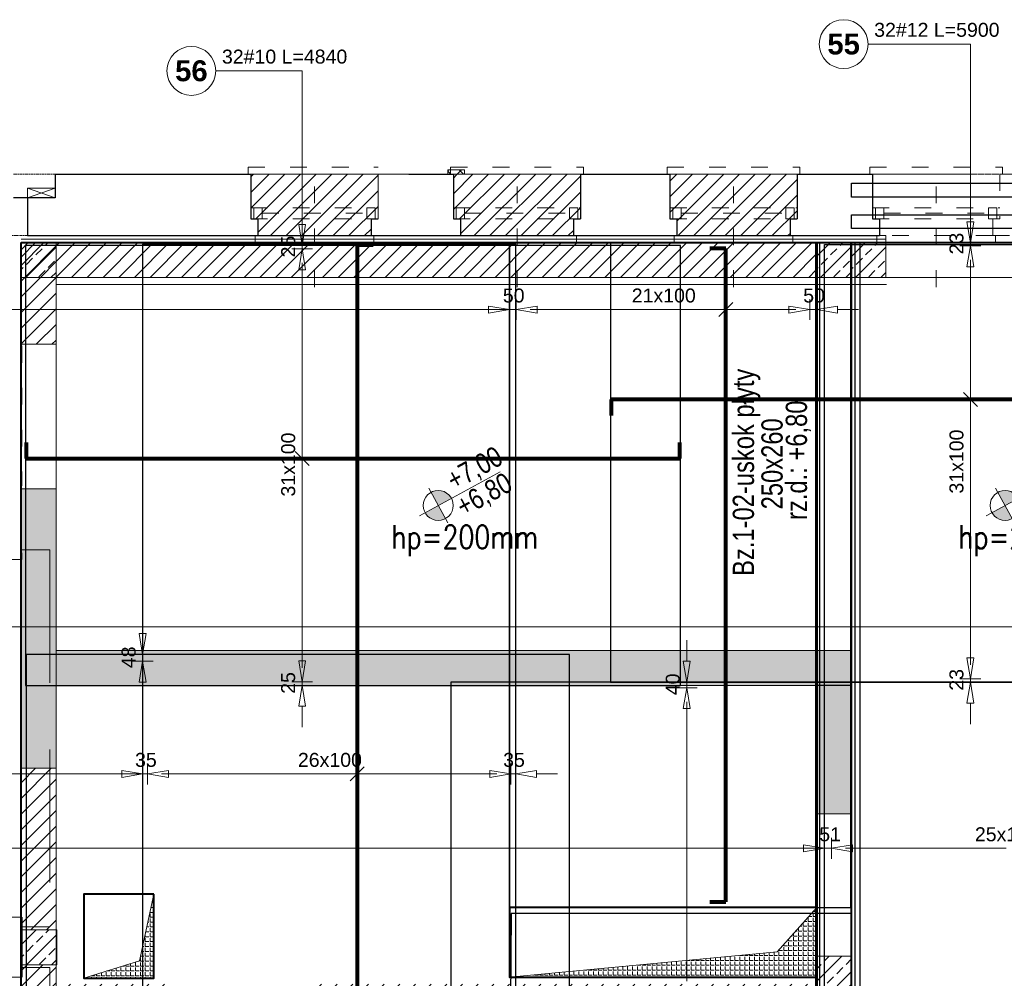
# Model space of a CAD drawing. Extents: x -1474 to 1760906, y -670977 to 75879.
# Tile 10 of 18: x 1707488 to 1714537, y -658521 to -651657. Entities that reach past the tile are written whole.
import ezdxf

# ---------------------------------------------------------------- set-up
doc = ezdxf.new("R2010")
doc.units = 0
doc.header["$LTSCALE"] = 10
doc.header["$MEASUREMENT"] = 0
for name, pattern in [('ACAD_ISO03W100', [30, 12, -18]), ('HIDDEN', [0.375, 0.25, -0.125]), ('HIDDEN2', [4.7625, 3.175, -1.5875])]:
    doc.linetypes.add(name, pattern=pattern)
for name, color, linetype, lineweight in [('!! 0_ Istn-sciany', 7, 'Continuous', 30), ('!! 0_ Istn-widok', 1, 'Continuous', 15), ('!! 0_Istn-cienka', 4, 'Continuous', 9), ('!! 1_PROJ widok', 5, 'Continuous', 9), ('!! 2_ remont Ocieplenie', 4, 'ZIGZAG', 5), ('P-Linia1', 3, 'Continuous', 40), ('P-Linia2', 2, 'Continuous', 25), ('P-Linia4', 253, 'Continuous', 5), ('P-Opis', 1, 'Continuous', 18), ('P-Opis belki', 52, 'Continuous', 9), ('P-Otwory strop', 4, 'Continuous', 5), ('P-Profil', 220, 'HIDDEN', 30), ('P-Przerywana', 13, 'HIDDEN', 9), ('P-Przerywana nadproża', 150, 'HIDDEN', 18), ('P-Szraf - Ściana działowa', 83, 'Continuous', 0), ('P-Szraf - Ściana nośna', 55, 'Continuous', 5), ('P-Szraf - Ściana żelbetowa', 54, 'Continuous', 0), ('P-Ściana nośna', 253, 'Continuous', 20)]:
    doc.layers.add(name, color=color, linetype=linetype, lineweight=lineweight)
for name, color, linetype in [('!! 1_ widok', 4, 'Continuous'), ('AutoCAD_Structural_Detailing_rozkład powierzchniowy - pręty - dół', 7, 'Continuous'), ('RCAD_opis rozkładu', 7, 'Continuous')]:
    doc.layers.add(name, color=color, linetype=linetype)
doc.layers.add('!! 1_Wyburzenia', color=7, linetype='ACAD_ISO03W100', lineweight=13, true_color=0xff0505)
doc.layers.add('RCAD_kontur płyty', color=163, linetype='Continuous', plot=False)
doc.styles.add('_Fd Opis', font='arial.ttf', dxfattribs={"width": 0.9})
doc.styles.add('CDMSTYLE', font='simplex.shx', dxfattribs={"width": 0.8})
doc.styles.add('style1', font='arial.ttf')
doc.styles.add('style3', font='arialbd.ttf')
doc.linetypes.add('ZIGZAG', pattern='A,0.00254,-5.08,[131,ltypeshp.shx,S=5.08,R=0,X=-5.08,Y=0],-10.16,[131,ltypeshp.shx,S=5.08,R=180,X=5.08,Y=0],-5.08', length=20.32254)
pattern_1 = [(45, (1358077.73, -412160.4), (-56.126601, 56.126601), [])]

# ---------------------------------------------------------------- blocks, each defined once
blk = doc.blocks.new('okno 266 x 112 - do zamurowania')
at = {"layer": '!! 1_Wyburzenia', "linetype": 'HIDDEN2', "ltscale": 3}
for points in [[(74187.47, -198558.59), (74187.47, -198278.59)], [(74192.47, -198278.59), (74187.47, -198278.59)], [(74249.47, -198283.59), (74269.47, -198283.59)], [(74269.47, -198283.59), (74269.47, -198553.59)], [(74224.47, -198285.59), (74192.47, -198285.59)], [(74224.47, -198285.59), (74232.47, -198285.59)], [(74224.47, -198551.59), (74224.47, -198285.59)], [(74232.47, -198290.59), (74232.47, -198285.59)], [(74232.47, -198551.59), (74232.47, -198285.59)], [(74232.47, -198290.59), (74249.47, -198290.59)], [(74249.47, -198290.59), (74249.47, -198285.59)], [(74228.47, -198543.59), (74228.47, -198293.59)], [(74232.47, -198551.59), (74232.47, -198546.59)], [(74232.47, -198546.59), (74249.47, -198546.59)], [(74249.47, -198546.59), (74249.47, -198551.59)], [(74224.47, -198551.59), (74192.47, -198551.59)], [(74224.47, -198551.59), (74232.47, -198551.59)], [(74249.47, -198553.59), (74269.47, -198553.59)], [(74192.47, -198558.59), (74187.47, -198558.59)]]:
    blk.add_lwpolyline(points, dxfattribs=at)
for points in [[(74232.47, -198293.59), (74232.47, -198287.59), (74224.47, -198287.59), (74224.47, -198293.59)], [(74232.47, -198549.59), (74232.47, -198543.59), (74224.47, -198543.59), (74224.47, -198549.59)]]:
    blk.add_lwpolyline(points, close=True, dxfattribs=at)
blk = doc.blocks.new('A$C798F0764')
at = {"layer": 'P-Opis'}
h = blk.add_hatch(color=1, dxfattribs=at)
h.dxf.hatch_style = 1
h.paths.add_polyline_path([(87, -43), (-30, -160, 0.414214), (204, -160)])
h.paths.add_polyline_path([(-30, 74), (87, -43), (204, 74, 0.414214)])
at = {"layer": 'P-Opis', "color": 1}
for p, q in [((-80, -210), (636, 506)), ((-68, 111), (241, -198))]:
    blk.add_line(p, q, dxfattribs=at)
blk.add_circle((87, -43), 165, dxfattribs=at)

msp = doc.modelspace()

# ---------------------------------------------------------------- hatches: boundary and pattern name
at = {"layer": 'P-Otwory strop', "lineweight": 0}
h = msp.add_hatch(dxfattribs=at)
h.set_pattern_fill('ANGLE', color=256, scale=5)
h.set_pattern_definition([(0, (1347437.73, -412525.77), (0, 34.925), [25.4, -9.525]), (90, (1347437.73, -412525.77), (-34.925, 2e-15), [25.4, -9.525])])
h.paths.add_polyline_path([(1707948.48044, -658518.51911), (1708448.48044, -658518.51911), (1708448.48044, -657918.51911), (1708346.12987, -658395.69842)])
h = msp.add_hatch(dxfattribs=at)
h.set_pattern_fill('ANGLE', color=256, scale=5)
h.set_pattern_definition([(0, (1352182.75, -412520.37), (0, 34.925), [25.4, -9.525]), (90, (1352182.75, -412520.37), (-34.925, 2e-15), [25.4, -9.525])])
h.paths.add_polyline_path([(1710993.50349, -658513.12079), (1713193.50349, -658513.12079), (1713193.50349, -658013.12079), (1712910.12314, -658332.00835)])
at = {"layer": 'P-Szraf - Ściana działowa'}
h = msp.add_hatch(dxfattribs=at)
h.set_pattern_fill('ANSI37', color=256, scale=20)
h.set_pattern_definition([(45, (1358077.73, -412160.4), (-44.901281, 44.901281), []), (135, (1358077.73, -412160.4), (-44.901281, -44.901281), [])])
h.paths.add_polyline_path([(1710552.17513, -652733.09599), (1710672.17513, -652733.09599), (1710672.17513, -652763.09679), (1710552.17513, -652763.09679)])
at = {"layer": 'P-Szraf - Ściana nośna'}
h = msp.add_hatch(dxfattribs=at)
h.set_pattern_fill('ANSI31', color=256, scale=25)
h.set_pattern_definition(pattern_1)
h.paths.add_polyline_path([(1709193.48044, -653203.09679), (1710003.48044, -653203.09679), (1710003.48044, -653083.09679), (1710053.48044, -653083.09679), (1710053.48044, -652763.09679), (1709143.48044, -652763.09679), (1709143.48044, -653083.09679), (1709193.48044, -653083.09679)])
h = msp.add_hatch(dxfattribs=at)
h.set_pattern_fill('ANSI31', color=256, scale=25)
h.set_pattern_definition(pattern_1)
h.paths.add_polyline_path([(1710643.48044, -653203.09679), (1711453.48044, -653203.09679), (1711453.48044, -653083.09679), (1711503.48044, -653083.09679), (1711503.48044, -652763.09679), (1710593.48044, -652763.09679), (1710593.48044, -653083.09679), (1710643.48044, -653083.09679)])
h = msp.add_hatch(dxfattribs=at)
h.set_pattern_fill('ANSI31', color=256, scale=25)
h.set_pattern_definition(pattern_1)
h.paths.add_polyline_path([(1712193.48044, -653203.09679), (1713003.48044, -653203.09679), (1713003.48044, -653083.09679), (1713053.48044, -653083.09679), (1713053.48044, -652763.09679), (1712143.48044, -652763.09679), (1712143.48044, -653083.09679), (1712193.48044, -653083.09679)])
h = msp.add_hatch(dxfattribs=at)
h.set_pattern_fill('ANSI31', color=256, scale=25)
h.set_pattern_definition(pattern_1)
h.paths.add_polyline_path([(1713188.51683, -653503.09679), (1713188.51683, -653253.09679), (1707498.51683, -653253.09679), (1707498.51683, -653981.15621), (1707748.48044, -653981.15621), (1707748.48044, -653503.09679)])
h.paths.add_polyline_path([(1713438.51683, -653253.09679), (1713438.51683, -653253.67904), (1713688.51683, -653253.67904), (1713688.51683, -653253.09679)])
h = msp.add_hatch(dxfattribs=at)
h.set_pattern_fill('ANSI31', color=256, scale=25)
h.set_pattern_definition(pattern_1)
h.paths.add_polyline_path([(1707748.48044, -658813.12079), (1708598.48044, -658813.12079), (1708598.48044, -658563.12079), (1707748.48044, -658563.12079)], flags=17)
h.paths.add_polyline_path([(1709618.48125, -658813.12079), (1713193.48044, -658813.12079), (1713193.48044, -658563.12079), (1709618.48125, -658563.12079), (1709618.48125, -658813.12079), (1713193.48044, -658813.12079)])
h.paths.add_polyline_path([(1707748.48044, -664153.09679), (1707498.48044, -664153.09679), (1707498.48044, -664403.09679), (1707748.48044, -664403.09679)], flags=0)
h.paths.add_polyline_path([(1707498.48044, -667348.49507), (1707748.48044, -667348.49507), (1707748.48044, -664403.09679), (1707498.48044, -664403.09679)])
h.paths.add_polyline_path([(1709680.96235, -667598.49507), (1709680.96235, -667348.49507), (1707748.48044, -667348.49507), (1707748.48044, -667598.49507)])
h.paths.add_polyline_path([(1707748.48044, -661413.09679), (1707498.48044, -661413.09679), (1707498.48044, -664153.09679), (1707748.48044, -664153.09679)])
h.paths.add_polyline_path([(1707503.48044, -658173.09679), (1707748.48044, -658173.09679), (1707748.48044, -657016.15621), (1707498.48044, -657016.15621), (1707498.48044, -661163.09679), (1707748.48044, -661163.09679), (1707748.48044, -658423.09679), (1707503.48044, -658423.09679)])
at = {"layer": 'P-Szraf - Ściana żelbetowa'}
h = msp.add_hatch(dxfattribs=at)
h.set_pattern_fill('ANSI33', color=256, scale=20)
h.set_pattern_definition([(45, (1358077.73, -364099.79), (-89.80256, 89.80256), []), (45, (1358167.53, -364099.79), (-89.80256, 89.80256), [63.5, -31.75])])
h.paths.add_polyline_path([(1733038.48044, -661483.12079), (1733038.48044, -662148.01522), (1733288.48044, -662148.01522), (1733288.48044, -659808.62232), (1733038.48044, -659808.62232), (1733038.48044, -661233.12079), (1724860.98538, -661233.12079), (1724860.98538, -660333.12079), (1724610.98538, -660333.12079), (1724610.98538, -661233.12079), (1724135.98538, -661233.12079), (1724135.98538, -661483.12079)])
h.paths.add_polyline_path([(1721948.50349, -653268.49507), (1726774.72633, -653253.29593), (1726774.72633, -653503.29593), (1721948.50349, -653518.49507)])
h.paths.add_polyline_path([(1724860.98538, -654463.12079), (1724860.98538, -653503.49507), (1724610.98538, -653503.09679), (1724610.98538, -654463.12079)])
h.paths.add_polyline_path([(1724860.98538, -659313.12079), (1724860.98538, -654463.12079), (1724610.98538, -654463.12079), (1724610.98538, -659313.12079)])
h.paths.add_polyline_path([(1713443.48044, -661233.12079), (1720571.99107, -661233.12079), (1720571.99107, -661483.12079), (1713443.48044, -661483.12079)])
h.paths.add_polyline_path([(1721591.99027, -661233.12079), (1723115.98538, -661233.12079), (1723115.98538, -661483.12079), (1721591.99027, -661483.12079)])
h.paths.add_polyline_path([(1713193.48044, -667348.49507), (1713193.48044, -660213.12079), (1713443.48044, -660213.12079), (1713443.48044, -667348.49507)])
h.paths.add_polyline_path([(1707748.48044, -657016.15621), (1707498.48044, -657016.15621), (1707498.48044, -655016.15621), (1707748.48044, -655016.15621)])
h.paths.add_polyline_path([(1707748.48044, -656423.09679), (1713193.48044, -656423.09679), (1713193.48044, -657343.12079), (1713443.48044, -657343.12079), (1713443.48044, -656173.09679), (1707748.48044, -656173.09679)])
h.paths.add_polyline_path([(1713503.48044, -667598.49507), (1712130.96235, -667598.49507), (1712130.96235, -667348.49507), (1713503.48044, -667348.49507)])
h = msp.add_hatch(dxfattribs=at)
h.set_pattern_fill('ANSI33', color=256, scale=20)
h.set_pattern_definition([(45, (1354814.02, -405441.89), (-89.80256, 89.80256), []), (45, (1354903.83, -405441.89), (-89.80256, 89.80256), [63.5, -31.75])])
h.paths.add_polyline_path([(1707498.51683, -653253.09679), (1707748.51683, -653253.09679), (1707748.51683, -653503.09679), (1707498.51683, -653503.09679)])
h = msp.add_hatch(dxfattribs=at)
h.set_pattern_fill('ANSI33', color=256, scale=20)
h.set_pattern_definition([(45, (1360504.02, -405441.89), (-89.80256, 89.80256), []), (45, (1360593.83, -405441.89), (-89.80256, 89.80256), [63.5, -31.75])])
h.paths.add_polyline_path([(1713188.51683, -653253.09679), (1713438.51683, -653253.09679), (1713438.51683, -653503.09679), (1713188.51683, -653503.09679)])
h = msp.add_hatch(dxfattribs=at)
h.set_pattern_fill('ANSI33', color=256, scale=20)
h.set_pattern_definition([(45, (1360754.02, -405441.89), (-89.80256, 89.80256), []), (45, (1360843.83, -405441.89), (-89.80256, 89.80256), [63.5, -31.75])])
h.paths.add_polyline_path([(1713438.51683, -653253.09679), (1713688.51683, -653253.09679), (1713688.51683, -653503.09679), (1713438.51683, -653503.09679)])
h = msp.add_hatch(dxfattribs=at)
h.set_pattern_fill('ANSI33', color=256, scale=20)
h.set_pattern_definition([(45, (1354818.99, -410361.89), (-89.80256, 89.80256), []), (45, (1354908.79, -410361.89), (-89.80256, 89.80256), [63.5, -31.75])])
h.paths.add_polyline_path([(1707503.48044, -658173.09679), (1707753.48044, -658173.09679), (1707753.48044, -658423.09679), (1707503.48044, -658423.09679)])
h = msp.add_hatch(dxfattribs=at)
h.set_pattern_fill('ANSI33', color=256, scale=20)
h.set_pattern_definition([(45, (1358077.73, -412160.4), (-89.80256, 89.80256), []), (45, (1358167.53, -412160.4), (-89.80256, 89.80256), [63.5, -31.75])])
h.paths.add_polyline_path([(1713443.48044, -658363.12079), (1713193.48044, -658363.12079), (1713193.48044, -659193.12079), (1713443.48044, -659193.12079)])

# ---------------------------------------------------------------- linework, layer by layer
at = {"layer": '!! 0_ Istn-sciany'}
for points in [[(1707743.48044, -652763.09679), (1707743.48044, -652933.09679), (1707543.48044, -652933.09679), (1707543.48044, -653203.09679)], [(1707743.48044, -652763.09679), (1709143.48044, -652763.09679)], [(1709143.48044, -652763.09679), (1709143.48044, -653083.09679)], [(1710273.48044, -652763.09679), (1710593.48044, -652763.09679)], [(1710593.48044, -652763.09679), (1710593.48044, -653083.09679)], [(1711503.48044, -652763.09679), (1712143.48044, -652763.09679)], [(1711503.48044, -652763.09679), (1711503.48044, -653083.09679)], [(1712143.48044, -652763.09679), (1712143.48044, -653083.09679)], [(1713053.48044, -652763.09679), (1713593.48044, -652763.09679)], [(1713053.48044, -652763.09679), (1713053.48044, -653083.09679)], [(1713593.48044, -652763.09679), (1713593.48044, -653083.09679)], [(1709143.48044, -653083.09679), (1709193.48044, -653083.09679)], [(1709193.48044, -653083.09679), (1709193.48044, -653203.09679)], [(1710003.48044, -653083.09679), (1710053.48044, -653083.09679)], [(1710003.48044, -653083.09679), (1710003.48044, -653203.09679)], [(1710593.48044, -653083.09679), (1710643.48044, -653083.09679)], [(1710643.48044, -653083.09679), (1710643.48044, -653203.09679)], [(1711453.48044, -653083.09679), (1711503.48044, -653083.09679)], [(1711453.48044, -653083.09679), (1711453.48044, -653203.09679)], [(1712143.48044, -653083.09679), (1712193.48044, -653083.09679)], [(1712193.48044, -653083.09679), (1712193.48044, -653203.09679)], [(1713003.48044, -653083.09679), (1713053.48044, -653083.09679)], [(1713003.48044, -653083.09679), (1713003.48044, -653203.09679)], [(1713593.48044, -653083.09679), (1713643.48044, -653083.09679)], [(1713643.48044, -653083.09679), (1713643.48044, -653203.09679)], [(1707543.48044, -653203.09679), (1709193.48044, -653203.09679)], [(1710003.48044, -653203.09679), (1710643.48044, -653203.09679)], [(1711453.48044, -653203.09679), (1712193.48044, -653203.09679)], [(1713003.48044, -653203.09679), (1713643.48044, -653203.09679)], [(1707503.48044, -658083.09679), (1707503.48044, -658513.09679)]]:
    msp.add_lwpolyline(points, dxfattribs=at)
at = {"layer": '!! 0_ Istn-widok'}
for points in [[(1713573.48044, -652763.09679), (1713573.48044, -652713.09679)], [(1710273.48044, -652763.09679), (1710053.48044, -652763.09679)], [(1707543.48044, -652863.09679), (1707743.48044, -652933.09679)], [(1707543.48044, -652933.09679), (1707743.48044, -652863.09679)]]:
    msp.add_lwpolyline(points, dxfattribs=at)
at = {"layer": '!! 0_ Istn-widok', "linetype": 'HIDDEN', "ltscale": 3}
for points in [[(1707443.48044, -652763.09679), (1707743.48044, -652763.09679)], [(1707543.48044, -653203.09679), (1707003.48044, -653203.09679)]]:
    msp.add_lwpolyline(points, dxfattribs=at)
at = {"layer": '!! 0_ Istn-widok'}
msp.add_lwpolyline([(1707743.48044, -652863.09679), (1707743.48044, -652933.09679), (1707543.48044, -652933.09679), (1707543.48044, -652863.09679)], close=True, dxfattribs=at)
at = {"layer": '!! 0_Istn-cienka', "linetype": 'HIDDEN', "ltscale": 2}
for points in [[(1709143.48044, -652763.09679), (1710053.48044, -652763.09679)], [(1710593.48044, -652763.09679), (1711503.48044, -652763.09679)], [(1712143.48044, -652763.09679), (1713053.48044, -652763.09679)], [(1713593.48044, -652763.09679), (1714503.48044, -652763.09679)], [(1710003.48044, -653203.09679), (1709193.48044, -653203.09679)], [(1711453.48044, -653203.09679), (1710643.48044, -653203.09679)], [(1713003.48044, -653203.09679), (1712193.48044, -653203.09679)]]:
    msp.add_lwpolyline(points, dxfattribs=at)
at = {"layer": '!! 1_ widok'}
for points in [[(1707543.48044, -652933.09679), (1707443.48044, -652933.09679)], [(1707553.48044, -653203.09679), (1713643.48044, -653203.09679)]]:
    msp.add_lwpolyline(points, dxfattribs=at)
at = {"layer": '!! 1_PROJ widok'}
msp.add_lwpolyline([(1709118.48044, -653503.49507), (1713558.48044, -653503.49507)], dxfattribs=at)
at = {"layer": '!! 1_Wyburzenia'}
for points in [[(1709123.48044, -652713.09679), (1710053.48044, -652713.09679)], [(1709123.48044, -652763.09679), (1709123.48044, -652713.09679)], [(1710573.48044, -652713.09679), (1711523.48044, -652713.09679)], [(1710573.48044, -652763.09679), (1710573.48044, -652713.09679)], [(1711523.48044, -652763.09679), (1711523.48044, -652713.09679)], [(1712123.48044, -652713.09679), (1713073.48044, -652713.09679)], [(1712123.48044, -652763.09679), (1712123.48044, -652713.09679)], [(1713073.48044, -652763.09679), (1713073.48044, -652713.09679)], [(1713573.48044, -652713.09679), (1714523.48044, -652713.09679)], [(1714523.48044, -652763.09679), (1714523.48044, -652713.09679)], [(1714503.48044, -652763.09679), (1715143.48044, -652763.09679)], [(1714503.48044, -652763.09679), (1714503.48044, -653083.09679)], [(1709598.48044, -652851.50798), (1709598.48044, -653653.09974)], [(1711048.48044, -652851.50798), (1711048.48044, -653653.09974)], [(1712598.48044, -652851.50798), (1712598.48044, -653653.09974)], [(1714048.48044, -652851.50798), (1714048.48044, -653653.09974)], [(1709143.48044, -653003.09679), (1710053.48044, -653003.09679)], [(1710593.48044, -653003.09679), (1711503.48044, -653003.09679)], [(1712143.48044, -653003.09679), (1713053.48044, -653003.09679)], [(1713593.48044, -653003.09679), (1714503.48044, -653003.09679)], [(1709223.48044, -653043.09679), (1709973.48044, -653043.09679)], [(1710673.48044, -653043.09679), (1711423.48044, -653043.09679)], [(1712223.48044, -653043.09679), (1712973.48044, -653043.09679)], [(1713673.48044, -653043.09679), (1714423.48044, -653043.09679)], [(1709143.48044, -653083.09679), (1710053.48044, -653083.09679)], [(1710593.48044, -653083.09679), (1711503.48044, -653083.09679)], [(1712143.48044, -653083.09679), (1713053.48044, -653083.09679)], [(1713593.48044, -653083.09679), (1714503.48044, -653083.09679)], [(1714453.48044, -653083.09679), (1714503.48044, -653083.09679)], [(1714453.48044, -653083.09679), (1714453.48044, -653203.09679)], [(1709173.48044, -653203.09679), (1709173.48044, -653253.09679)], [(1710023.48044, -653203.09679), (1710023.48044, -653253.09679)], [(1711473.48044, -653203.09679), (1711473.48044, -653253.09679)], [(1712173.48044, -653203.09679), (1712173.48044, -653253.09679)], [(1713023.48044, -653203.09679), (1713023.48044, -653253.09679)], [(1713623.48044, -653203.09679), (1713623.48044, -653253.09679)], [(1714453.48044, -653203.09679), (1713643.48044, -653203.09679)], [(1714453.48044, -653203.09679), (1715193.48044, -653203.09679)], [(1714473.48044, -653203.09679), (1714473.48044, -653253.09679)], [(1714473.48044, -653253.09679), (1707748.51683, -653253.09679)], [(1710023.48044, -653253.09679), (1709173.48044, -653253.09679)], [(1711473.48044, -653253.09679), (1710623.48044, -653253.09679)], [(1713023.48044, -653253.09679), (1712173.48044, -653253.09679)], [(1715203.48044, -653253.09679), (1714443.48044, -653253.09679)], [(1707503.48044, -653993.04111), (1707503.48044, -654993.76786)]]:
    msp.add_lwpolyline(points, dxfattribs=at)
for points in [[(1709163.48044, -653083.09679), (1709223.48044, -653083.09679), (1709223.48044, -653003.09679), (1709163.48044, -653003.09679)], [(1709973.48044, -653083.09679), (1710033.48044, -653083.09679), (1710033.48044, -653003.09679), (1709973.48044, -653003.09679)], [(1710613.48044, -653083.09679), (1710673.48044, -653083.09679), (1710673.48044, -653003.09679), (1710613.48044, -653003.09679)], [(1711423.48044, -653083.09679), (1711483.48044, -653083.09679), (1711483.48044, -653003.09679), (1711423.48044, -653003.09679)], [(1712163.48044, -653083.09679), (1712223.48044, -653083.09679), (1712223.48044, -653003.09679), (1712163.48044, -653003.09679)], [(1712973.48044, -653083.09679), (1713033.48044, -653083.09679), (1713033.48044, -653003.09679), (1712973.48044, -653003.09679)], [(1713613.48044, -653083.09679), (1713673.48044, -653083.09679), (1713673.48044, -653003.09679), (1713613.48044, -653003.09679)], [(1714423.48044, -653083.09679), (1714483.48044, -653083.09679), (1714483.48044, -653003.09679), (1714423.48044, -653003.09679)]]:
    msp.add_lwpolyline(points, close=True, dxfattribs=at)
at = {"layer": '!! 2_ remont Ocieplenie', "linetype": 'ZIGZAG', "ltscale": 0.4}
for points in [[(1713643.48044, -653203.09679), (1713688.51683, -653203.09679)], [(1713688.51683, -653203.09679), (1713688.51683, -653253.09679)], [(1707498.48044, -653228.09679), (1713688.51683, -653228.09679)]]:
    msp.add_lwpolyline(points, dxfattribs=at)
at = {"layer": 'AutoCAD_Structural_Detailing_rozkład powierzchniowy - pręty - dół', "color": 0, "lineweight": 80}
for p, q in [((1710017.71286, -653271.30196), (1709903.71286, -653271.30196)), ((1709903.71286, -653271.30196), (1709903.71286, -660467.77958)), ((1712543.49196, -653294.67904), (1712428.49196, -653294.67904)), ((1712543.49196, -657972.12079), (1712543.49196, -653294.67904)), ((1717472.48044, -654377.00532), (1711722.82526, -654377.00532)), ((1711722.82526, -654377.00532), (1711722.82526, -654491.00532)), ((1707534.5183, -654683.53474), (1707534.5183, -654798.53474)), ((1712214.85765, -654798.53474), (1712214.85765, -654683.53474)), ((1707534.5183, -654798.53474), (1712214.85765, -654798.53474)), ((1712428.49196, -657972.12079), (1712543.49196, -657972.12079))]:
    msp.add_line(p, q, dxfattribs=at)
at = {"layer": 'P-Linia1'}
for points in [[(1707498.51683, -653253.09679), (1713193.48044, -653253.09679), (1713193.48044, -667598.49507), (1707498.51683, -667598.49507)], [(1707498.51683, -653253.09679), (1733288.48044, -653253.09679), (1733288.48044, -667598.49507), (1707498.51683, -667598.49507)], [(1708448.48044, -657918.51911), (1707948.48044, -657918.51911), (1707948.48044, -658518.51911), (1708448.48044, -658518.51911)], [(1713193.50349, -658013.12079), (1710993.50349, -658013.12079), (1710993.50349, -658513.12079), (1713193.50349, -658513.12079)]]:
    msp.add_lwpolyline(points, close=True, dxfattribs=at)
at = {"layer": 'P-Linia1', "linetype": 'HIDDEN'}
msp.add_lwpolyline([(1713443.48044, -667598.49507), (1713443.48044, -653253.09679)], dxfattribs=at)
at = {"layer": 'P-Linia2', "linetype": 'HIDDEN', "lineweight": 30}
msp.add_lwpolyline([(1713193.48044, -653253.09679), (1713443.48044, -653253.09679), (1713443.48044, -656423.09679), (1713193.48044, -656423.09679)], close=True, dxfattribs=at)
at = {"layer": 'P-Linia4'}
msp.add_lwpolyline([(1707748.48044, -653553.09679), (1713693.48044, -653553.09679)], dxfattribs=at)
at = {"layer": 'P-Otwory strop'}
for points in [[(1707948.48044, -658518.51911), (1708448.48044, -658518.51911), (1708448.48044, -657918.51911), (1708346.12987, -658395.69842), (1707948.48044, -658518.51911)], [(1710993.50349, -658513.12079), (1713193.50349, -658513.12079), (1713193.50349, -658013.12079), (1712910.12314, -658332.00835), (1710993.50349, -658513.12079)]]:
    msp.add_lwpolyline(points, dxfattribs=at)
at = {"layer": 'P-Profil'}
for points in [[(1713443.48044, -652828.49507), (1715848.48044, -652828.49507), (1715848.48044, -652928.49507), (1713443.48044, -652928.49507)], [(1713443.48044, -653053.09679), (1715848.48044, -653053.09679), (1715848.48044, -653153.09679), (1713443.48044, -653153.09679)]]:
    msp.add_lwpolyline(points, close=True, dxfattribs=at)
at = {"layer": 'P-Przerywana'}
for points in [[(1709193.48044, -653203.09679), (1710003.48044, -653203.09679), (1710003.48044, -653083.09679), (1710053.48044, -653083.09679), (1710053.48044, -652763.09679), (1709143.48044, -652763.09679), (1709143.48044, -653083.09679), (1709193.48044, -653083.09679)], [(1710643.48044, -653203.09679), (1711453.48044, -653203.09679), (1711453.48044, -653083.09679), (1711503.48044, -653083.09679), (1711503.48044, -652763.09679), (1710593.48044, -652763.09679), (1710593.48044, -653083.09679), (1710643.48044, -653083.09679)], [(1712193.48044, -653203.09679), (1713003.48044, -653203.09679), (1713003.48044, -653083.09679), (1713053.48044, -653083.09679), (1713053.48044, -652763.09679), (1712143.48044, -652763.09679), (1712143.48044, -653083.09679), (1712193.48044, -653083.09679)], [(1707498.51683, -653253.09679), (1707748.51683, -653253.09679), (1707748.51683, -653503.09679), (1707498.51683, -653503.09679)], [(1713188.51683, -653253.09679), (1713438.51683, -653253.09679), (1713438.51683, -653503.09679), (1713188.51683, -653503.09679)], [(1713438.51683, -653253.09679), (1713688.51683, -653253.09679), (1713688.51683, -653503.09679), (1713438.51683, -653503.09679)], [(1713438.51683, -653253.67904), (1713688.51683, -653253.67904), (1713688.51683, -653503.67904), (1713438.51683, -653503.67904)], [(1707748.48044, -657016.15621), (1707498.48044, -657016.15621), (1707498.48044, -655016.15621), (1707748.48044, -655016.15621)], [(1707748.48044, -657016.15621), (1707748.48044, -667348.49507), (1709930.96235, -667348.49507), (1709930.96235, -667598.49507), (1707498.48044, -667598.49507), (1707498.48044, -657016.15621), (1707748.48044, -657016.15621)], [(1707503.48044, -658173.09679), (1707753.48044, -658173.09679), (1707753.48044, -658423.09679), (1707503.48044, -658423.09679)], [(1713443.48044, -658363.12079), (1713193.48044, -658363.12079), (1713193.48044, -659193.12079), (1713443.48044, -659193.12079), (1713443.48044, -658363.12079)]]:
    msp.add_lwpolyline(points, close=True, dxfattribs=at)
for points in [[(1713688.51683, -653253.09679), (1707498.51683, -653253.09679), (1707498.51683, -653981.15621), (1707748.48044, -653981.15621), (1707748.48044, -653503.09679), (1713688.51683, -653503.09679), (1713688.51683, -653253.09679)], [(1707748.48044, -656423.09679), (1713193.48044, -656423.09679), (1713193.48044, -657343.12079), (1713443.48044, -657343.12079), (1713443.48044, -656173.09679), (1707748.48044, -656173.09679), (1707748.48044, -656423.09679)]]:
    msp.add_lwpolyline(points, dxfattribs=at)
at = {"layer": 'P-Przerywana nadproża'}
for points in [[(1713688.51683, -653253.09679), (1715698.48044, -653253.09679), (1715698.48044, -653503.09679), (1713688.51683, -653503.09679)], [(1707498.51683, -653981.15621), (1707748.48044, -653981.15621), (1707748.48044, -655016.15621), (1707498.51683, -655016.15621)], [(1713193.48044, -657343.12079), (1713443.48044, -657343.12079), (1713443.48044, -658363.12079), (1713193.48044, -658363.12079)]]:
    msp.add_lwpolyline(points, close=True, dxfattribs=at)
at = {"layer": 'P-Szraf - Ściana działowa'}
msp.add_lwpolyline([(1710552.17513, -652733.09599), (1710672.17513, -652733.09599), (1710672.17513, -652763.09679), (1710552.17513, -652763.09679)], close=True, dxfattribs=at)
at = {"layer": 'P-Ściana nośna'}
msp.add_lwpolyline([(1707498.48044, -657016.15621), (1707498.48044, -657016.15621)], dxfattribs=at)
msp.add_lwpolyline([(1707498.48044, -657016.15621), (1707498.48044, -657016.15621)], dxfattribs=at)
at = {"layer": 'RCAD_kontur płyty', "color": 0}
for p, q in [((1707498.51683, -658813.12079), (1707498.51683, -653253.09679)), ((1707498.51683, -653253.09679), (1713438.51683, -653253.67904)), ((1707498.51683, -667598.49507), (1707498.51683, -653253.09679)), ((1707498.51683, -653253.09679), (1713503.48044, -653253.09679)), ((1713438.51683, -653253.67904), (1710993.50349, -653253.67904)), ((1710993.50349, -653253.67904), (1710993.50349, -658013.12079)), ((1710993.50349, -658013.12079), (1710993.50349, -653253.67904)), ((1710993.50349, -653253.67904), (1713193.48044, -653253.67904)), ((1713188.51683, -659350.65441), (1713188.51683, -653253.09679)), ((1713188.51683, -653253.09679), (1713466.82526, -653253.09679)), ((1713193.48044, -653253.67904), (1713193.48044, -658013.12079)), ((1713216.82526, -653253.67904), (1713466.82526, -653253.67904)), ((1713216.82526, -659483.20589), (1713216.82526, -653253.67904)), ((1713248.32279, -653266.23544), (1715850.98152, -653266.23544)), ((1713248.32279, -659138.83402), (1713248.32279, -653266.23544)), ((1713438.51683, -653253.67904), (1713438.51683, -657866.55716)), ((1713438.51683, -658013.12079), (1713438.51683, -653253.67904)), ((1713466.82526, -653253.09679), (1713466.82526, -659350.65441)), ((1713466.82526, -653253.67904), (1713466.82526, -659483.20589)), ((1713503.48044, -653253.09679), (1713503.48044, -667598.49507)), ((1713438.51683, -657866.55716), (1713438.51683, -657966.0011)), ((1713438.51683, -657966.0011), (1713438.51683, -658056.63024)), ((1710993.50349, -658013.12079), (1713438.51683, -658013.12079)), ((1713193.48044, -658013.12079), (1710993.50349, -658013.12079)), ((1711007.04896, -658056.63024), (1710999.9512, -658813.12079)), ((1713438.51683, -658056.63024), (1711007.04896, -658056.63024))]:
    msp.add_line(p, q, dxfattribs=at)
at = {"layer": 'RCAD_kontur płyty'}
for p, q in [((1712219.85765, -653273.97269), (1707529.5183, -653273.97269)), ((1707529.5183, -653273.97269), (1707529.5183, -656423.09679)), ((1711038.82628, -653265.30196), (1708368.59945, -653265.30196)), ((1708368.59945, -653265.30196), (1708368.59945, -660473.77958)), ((1711038.82628, -660473.77958), (1711038.82628, -653265.30196)), ((1711716.82526, -653253.67904), (1711716.82526, -656400.3316)), ((1717478.48044, -653253.67904), (1711716.82526, -653253.67904)), ((1712219.85765, -656423.09679), (1712219.85765, -653273.97269)), ((1711423.78527, -656202.63528), (1707534.51683, -656202.63528)), ((1707534.51683, -656202.63528), (1707534.51683, -667598.49507)), ((1711423.78527, -667598.49507), (1711423.78527, -656202.63528)), ((1707529.5183, -656423.09679), (1712219.85765, -656423.09679)), ((1710574.49431, -656400.3316), (1710574.49431, -665795.66137)), ((1715959.38622, -656400.3316), (1710574.49431, -656400.3316)), ((1711716.82526, -656400.3316), (1717478.48044, -656400.3316))]:
    msp.add_line(p, q, dxfattribs=at)
at = {"layer": 'RCAD_opis rozkładu', "color": 8, "lineweight": 0}
for p, q in [((1714294.32534, -651832.07275), (1713561.41025, -651832.07275)), ((1714294.32534, -651832.07275), (1714294.32534, -653253.67904)), ((1709510.52896, -652023.78997), (1708892.43298, -652023.78997)), ((1709510.52896, -652023.78997), (1709510.52896, -653273.97269)), ((1709510.52896, -652973.97269), (1709510.52896, -653123.97269)), ((1714294.32534, -652953.67904), (1714294.32534, -653103.67904)), ((1709510.52896, -653273.97269), (1709485.52896, -653123.97269)), ((1709535.52896, -653123.97269), (1709485.52896, -653123.97269)), ((1709535.52896, -653123.97269), (1709510.52896, -653273.97269)), ((1714294.32534, -653253.67904), (1714269.32534, -653103.67904)), ((1714319.32534, -653103.67904), (1714269.32534, -653103.67904)), ((1714319.32534, -653103.67904), (1714294.32534, -653253.67904)), ((1709435.52896, -653273.97269), (1709585.52896, -653273.97269)), ((1709510.52896, -653298.53474), (1709510.52896, -653273.97269)), ((1714369.32534, -653253.67904), (1714219.32534, -653253.67904)), ((1714369.32534, -653277.00532), (1714219.32534, -653277.00532)), ((1714269.32534, -653427.00532), (1714294.32534, -653277.00532)), ((1714294.32534, -653277.00532), (1714294.32534, -653253.67904)), ((1714294.32534, -653277.00532), (1714319.32534, -653427.00532)), ((1709585.52896, -653298.53474), (1709435.52896, -653298.53474)), ((1709485.52896, -653448.53474), (1709510.52896, -653298.53474)), ((1709510.52896, -653298.53474), (1709535.52896, -653448.53474)), ((1709510.52896, -653398.53474), (1709510.52896, -653448.53474)), ((1709510.52896, -653498.53474), (1709510.52896, -653398.53474)), ((1714269.32534, -653427.00532), (1714319.32534, -653427.00532)), ((1714294.32534, -653377.00532), (1714294.32534, -653427.00532)), ((1714294.32534, -653477.00532), (1714294.32534, -653377.00532)), ((1709485.52896, -653448.53474), (1709535.52896, -653448.53474)), ((1714294.32534, -653577.00532), (1714294.32534, -653477.00532)), ((1709510.52896, -653598.53474), (1709510.52896, -653498.53474)), ((1709510.52896, -653698.53474), (1709510.52896, -653598.53474)), ((1714294.32534, -653677.00532), (1714294.32534, -653577.00532)), ((1709510.52896, -653798.53474), (1709510.52896, -653698.53474)), ((1710843.50349, -653707.23551), (1710993.50349, -653732.23551)), ((1710843.50349, -653707.23551), (1710843.50349, -653757.23551)), ((1710993.50349, -653657.23551), (1710993.50349, -653807.23551)), ((1711043.49196, -653807.23551), (1711043.49196, -653657.23551)), ((1711043.49196, -653732.23551), (1711193.49196, -653707.23551)), ((1711193.49196, -653757.23551), (1711193.49196, -653707.23551)), ((1712493.49196, -653782.23551), (1712593.49196, -653682.23551)), ((1712543.49196, -653782.23551), (1712543.49196, -653682.23551)), ((1712993.49196, -653707.23551), (1713143.49196, -653732.23551)), ((1712993.49196, -653707.23551), (1712993.49196, -653757.23551)), ((1713143.49196, -653807.23551), (1713143.49196, -653657.23551)), ((1713193.48044, -653657.23551), (1713193.48044, -653807.23551)), ((1713193.48044, -653732.23551), (1713343.48044, -653707.23551)), ((1713343.48044, -653757.23551), (1713343.48044, -653707.23551)), ((1714294.32534, -653777.00532), (1714294.32534, -653677.00532)), ((1705647.46627, -653732.23551), (1710993.50349, -653732.23551)), ((1710693.50349, -653732.23551), (1710843.50349, -653732.23551)), ((1710993.50349, -653732.23551), (1710843.50349, -653757.23551)), ((1711043.49196, -653732.23551), (1710993.50349, -653732.23551)), ((1711193.49196, -653757.23551), (1711043.49196, -653732.23551)), ((1711243.49196, -653732.23551), (1711143.49196, -653732.23551)), ((1711143.49196, -653732.23551), (1711193.49196, -653732.23551)), ((1711343.49196, -653732.23551), (1711243.49196, -653732.23551)), ((1711443.49196, -653732.23551), (1711343.49196, -653732.23551)), ((1711543.49196, -653732.23551), (1711443.49196, -653732.23551)), ((1711643.49196, -653732.23551), (1711543.49196, -653732.23551)), ((1711743.49196, -653732.23551), (1711643.49196, -653732.23551)), ((1711843.49196, -653732.23551), (1711743.49196, -653732.23551)), ((1711943.49196, -653732.23551), (1711843.49196, -653732.23551)), ((1712043.49196, -653732.23551), (1711943.49196, -653732.23551)), ((1712093.49196, -653732.23551), (1712043.49196, -653732.23551)), ((1712093.49196, -653732.23551), (1712143.49196, -653732.23551)), ((1712143.49196, -653732.23551), (1712243.49196, -653732.23551)), ((1712243.49196, -653732.23551), (1712343.49196, -653732.23551)), ((1712343.49196, -653732.23551), (1712443.49196, -653732.23551)), ((1712443.49196, -653732.23551), (1712543.49196, -653732.23551)), ((1712543.49196, -653732.23551), (1712643.49196, -653732.23551)), ((1712643.49196, -653732.23551), (1712743.49196, -653732.23551)), ((1712743.49196, -653732.23551), (1712843.49196, -653732.23551)), ((1712843.49196, -653732.23551), (1712943.49196, -653732.23551)), ((1712943.49196, -653732.23551), (1713043.49196, -653732.23551)), ((1713143.49196, -653732.23551), (1712993.49196, -653757.23551)), ((1713043.49196, -653732.23551), (1712993.49196, -653732.23551)), ((1713143.49196, -653732.23551), (1713193.48044, -653732.23551)), ((1713343.48044, -653757.23551), (1713193.48044, -653732.23551)), ((1713493.48044, -653732.23551), (1713343.48044, -653732.23551)), ((1714294.32534, -653877.00532), (1714294.32534, -653777.00532)), ((1709510.52896, -653898.53474), (1709510.52896, -653798.53474)), ((1709510.52896, -653998.53474), (1709510.52896, -653898.53474)), ((1714294.32534, -653977.00532), (1714294.32534, -653877.00532)), ((1714294.32534, -654077.00532), (1714294.32534, -653977.00532)), ((1709510.52896, -654098.53474), (1709510.52896, -653998.53474)), ((1709510.52896, -654198.53474), (1709510.52896, -654098.53474)), ((1714294.32534, -654177.00532), (1714294.32534, -654077.00532)), ((1709510.52896, -654298.53474), (1709510.52896, -654198.53474)), ((1714294.32534, -654277.00532), (1714294.32534, -654177.00532)), ((1709510.52896, -654398.53474), (1709510.52896, -654298.53474)), ((1714344.32534, -654427.00532), (1714244.32534, -654327.00532)), ((1714294.32534, -654377.00532), (1714294.32534, -654277.00532)), ((1709510.52896, -654498.53474), (1709510.52896, -654398.53474)), ((1714344.32534, -654377.00532), (1714244.32534, -654377.00532)), ((1714294.32534, -654477.00532), (1714294.32534, -654377.00532)), ((1714294.32534, -654577.00532), (1714294.32534, -654477.00532)), ((1709510.52896, -654598.53474), (1709510.52896, -654498.53474)), ((1709510.52896, -654698.53474), (1709510.52896, -654598.53474)), ((1714294.32534, -654677.00532), (1714294.32534, -654577.00532)), ((1714294.32534, -654777.00532), (1714294.32534, -654677.00532)), ((1709560.52896, -654848.53474), (1709460.52896, -654748.53474)), ((1709510.52896, -654798.53474), (1709510.52896, -654698.53474)), ((1709560.52896, -654798.53474), (1709460.52896, -654798.53474)), ((1709510.52896, -654848.53474), (1709510.52896, -654798.53474)), ((1714294.32534, -654827.00532), (1714294.32534, -654777.00532)), ((1714294.32534, -654827.00532), (1714294.32534, -654877.00532)), ((1709510.52896, -654848.53474), (1709510.52896, -654898.53474)), ((1709510.52896, -654898.53474), (1709510.52896, -654998.53474)), ((1714294.32534, -654877.00532), (1714294.32534, -654977.00532)), ((1714294.32534, -654977.00532), (1714294.32534, -655077.00532)), ((1709510.52896, -654998.53474), (1709510.52896, -655098.53474)), ((1709510.52896, -655098.53474), (1709510.52896, -655198.53474)), ((1714294.32534, -655077.00532), (1714294.32534, -655177.00532)), ((1714294.32534, -655177.00532), (1714294.32534, -655277.00532)), ((1709510.52896, -655198.53474), (1709510.52896, -655298.53474)), ((1709510.52896, -655298.53474), (1709510.52896, -655398.53474)), ((1714294.32534, -655277.00532), (1714294.32534, -655377.00532)), ((1709510.52896, -655398.53474), (1709510.52896, -655498.53474)), ((1714294.32534, -655377.00532), (1714294.32534, -655477.00532)), ((1709510.52896, -655498.53474), (1709510.52896, -655598.53474)), ((1714294.32534, -655477.00532), (1714294.32534, -655577.00532)), ((1709510.52896, -655598.53474), (1709510.52896, -655698.53474)), ((1714294.32534, -655577.00532), (1714294.32534, -655677.00532)), ((1714294.32534, -655677.00532), (1714294.32534, -655777.00532)), ((1709510.52896, -655698.53474), (1709510.52896, -655798.53474)), ((1709510.52896, -655798.53474), (1709510.52896, -655898.53474)), ((1714294.32534, -655777.00532), (1714294.32534, -655877.00532)), ((1714294.32534, -655877.00532), (1714294.32534, -655977.00532)), ((1708368.59945, -655902.63528), (1708368.59945, -656052.63528)), ((1709510.52896, -655898.53474), (1709510.52896, -655998.53474)), ((1706091.95199, -656003.9741), (1715698.48044, -656003.9741)), ((1709510.52896, -655998.53474), (1709510.52896, -656098.53474)), ((1714294.32534, -655977.00532), (1714294.32534, -656077.00532)), ((1708368.59945, -656202.63528), (1708343.59945, -656052.63528)), ((1708393.59945, -656052.63528), (1708343.59945, -656052.63528)), ((1708393.59945, -656052.63528), (1708368.59945, -656202.63528)), ((1709510.52896, -656098.53474), (1709510.52896, -656198.53474)), ((1712263.24679, -656100.3316), (1712263.24679, -656250.3316)), ((1714294.32534, -656077.00532), (1714294.32534, -656177.00532)), ((1708293.59945, -656202.63528), (1708443.59945, -656202.63528)), ((1708368.59945, -656250.56517), (1708368.59945, -656202.63528)), ((1709510.52896, -656198.53474), (1709510.52896, -656298.53474)), ((1714294.32534, -656377.00532), (1714269.32534, -656227.00532)), ((1714319.32534, -656227.00532), (1714269.32534, -656227.00532)), ((1714294.32534, -656177.00532), (1714294.32534, -656277.00532)), ((1714319.32534, -656227.00532), (1714294.32534, -656377.00532)), ((1714294.32534, -656277.00532), (1714294.32534, -656227.00532)), ((1708443.59945, -656250.56517), (1708293.59945, -656250.56517)), ((1708343.59945, -656400.56517), (1708368.59945, -656250.56517)), ((1708368.59945, -656250.56517), (1708393.59945, -656400.56517)), ((1709510.52896, -656398.53474), (1709485.52896, -656248.53474)), ((1709535.52896, -656248.53474), (1709485.52896, -656248.53474)), ((1709535.52896, -656248.53474), (1709510.52896, -656398.53474)), ((1709510.52896, -656298.53474), (1709510.52896, -656248.53474)), ((1712263.24679, -656400.3316), (1712238.24679, -656250.3316)), ((1712288.24679, -656250.3316), (1712238.24679, -656250.3316)), ((1712288.24679, -656250.3316), (1712263.24679, -656400.3316)), ((1708368.59945, -656350.56517), (1708368.59945, -656400.56517)), ((1708368.59945, -656450.56517), (1708368.59945, -656350.56517)), ((1714369.32534, -656377.00532), (1714219.32534, -656377.00532)), ((1714294.32534, -656377.00532), (1714294.32534, -656400.3316)), ((1708343.59945, -656400.56517), (1708393.59945, -656400.56517)), ((1708368.59945, -656550.56517), (1708368.59945, -656450.56517)), ((1709585.52896, -656398.53474), (1709435.52896, -656398.53474)), ((1709435.52896, -656423.09679), (1709585.52896, -656423.09679)), ((1709485.52896, -656573.09679), (1709510.52896, -656423.09679)), ((1709510.52896, -656398.53474), (1709510.52896, -656423.09679)), ((1709510.52896, -656423.09679), (1709535.52896, -656573.09679)), ((1712338.24679, -656400.3316), (1712188.24679, -656400.3316)), ((1712338.24679, -656439.94526), (1712188.24679, -656439.94526)), ((1712238.24679, -656589.94526), (1712263.24679, -656439.94526)), ((1712263.24679, -656439.94526), (1712263.24679, -656400.3316)), ((1712263.24679, -656439.94526), (1712288.24679, -656589.94526)), ((1714369.32534, -656400.3316), (1714219.32534, -656400.3316)), ((1714269.32534, -656550.3316), (1714294.32534, -656400.3316)), ((1714294.32534, -656400.3316), (1714319.32534, -656550.3316)), ((1708368.59945, -656650.56517), (1708368.59945, -656550.56517)), ((1709485.52896, -656573.09679), (1709535.52896, -656573.09679)), ((1709510.52896, -656723.09679), (1709510.52896, -656573.09679)), ((1712238.24679, -656589.94526), (1712288.24679, -656589.94526)), ((1712263.24679, -656539.94526), (1712263.24679, -656589.94526)), ((1712263.24679, -656639.94526), (1712263.24679, -656539.94526)), ((1714269.32534, -656550.3316), (1714319.32534, -656550.3316)), ((1714294.32534, -656700.3316), (1714294.32534, -656550.3316)), ((1708368.59945, -656750.56517), (1708368.59945, -656650.56517)), ((1712263.24679, -656739.94526), (1712263.24679, -656639.94526)), ((1712263.24679, -656839.94526), (1712263.24679, -656739.94526)), ((1708368.59945, -656850.56517), (1708368.59945, -656750.56517)), ((1708368.59945, -656950.56517), (1708368.59945, -656850.56517)), ((1712263.24679, -656939.94526), (1712263.24679, -656839.94526)), ((1708368.59945, -657050.56517), (1708368.59945, -656950.56517)), ((1712263.24679, -657039.94526), (1712263.24679, -656939.94526)), ((1708368.59945, -656982.03239), (1708368.59945, -657132.03239)), ((1708403.71286, -656982.03239), (1708403.71286, -657132.03239)), ((1709853.71286, -657107.03239), (1709953.71286, -657007.03239)), ((1709903.71286, -657007.03239), (1709903.71286, -657107.03239)), ((1711003.71286, -656982.03239), (1711003.71286, -657132.03239)), ((1711038.82628, -656982.03239), (1711038.82628, -657132.03239)), ((1705592.85915, -657057.03239), (1708368.59945, -657057.03239)), ((1708068.59945, -657057.03239), (1708218.59945, -657057.03239)), ((1708218.59945, -657032.03239), (1708368.59945, -657057.03239)), ((1708218.59945, -657032.03239), (1708218.59945, -657082.03239)), ((1708368.59945, -657057.03239), (1708218.59945, -657082.03239)), ((1708368.59945, -657150.56517), (1708368.59945, -657050.56517)), ((1708403.71286, -657057.03239), (1708368.59945, -657057.03239)), ((1708403.71286, -657057.03239), (1708553.71286, -657032.03239)), ((1708553.71286, -657082.03239), (1708403.71286, -657057.03239)), ((1708603.71286, -657057.03239), (1708503.71286, -657057.03239)), ((1708503.71286, -657057.03239), (1708553.71286, -657057.03239)), ((1708553.71286, -657082.03239), (1708553.71286, -657032.03239)), ((1708703.71286, -657057.03239), (1708603.71286, -657057.03239)), ((1708803.71286, -657057.03239), (1708703.71286, -657057.03239)), ((1708903.71286, -657057.03239), (1708803.71286, -657057.03239)), ((1709003.71286, -657057.03239), (1708903.71286, -657057.03239)), ((1709103.71286, -657057.03239), (1709003.71286, -657057.03239)), ((1709203.71286, -657057.03239), (1709103.71286, -657057.03239)), ((1709303.71286, -657057.03239), (1709203.71286, -657057.03239)), ((1709403.71286, -657057.03239), (1709303.71286, -657057.03239)), ((1709503.71286, -657057.03239), (1709403.71286, -657057.03239)), ((1709603.71286, -657057.03239), (1709503.71286, -657057.03239)), ((1709653.71286, -657057.03239), (1709603.71286, -657057.03239)), ((1709653.71286, -657057.03239), (1709703.71286, -657057.03239)), ((1709703.71286, -657057.03239), (1709803.71286, -657057.03239)), ((1709803.71286, -657057.03239), (1709903.71286, -657057.03239)), ((1709903.71286, -657057.03239), (1710003.71286, -657057.03239)), ((1710003.71286, -657057.03239), (1710103.71286, -657057.03239)), ((1710103.71286, -657057.03239), (1710203.71286, -657057.03239)), ((1710203.71286, -657057.03239), (1710303.71286, -657057.03239)), ((1710303.71286, -657057.03239), (1710403.71286, -657057.03239)), ((1710403.71286, -657057.03239), (1710503.71286, -657057.03239)), ((1710503.71286, -657057.03239), (1710603.71286, -657057.03239)), ((1710603.71286, -657057.03239), (1710703.71286, -657057.03239)), ((1710703.71286, -657057.03239), (1710803.71286, -657057.03239)), ((1710803.71286, -657057.03239), (1710903.71286, -657057.03239)), ((1710853.71286, -657032.03239), (1711003.71286, -657057.03239)), ((1710853.71286, -657032.03239), (1710853.71286, -657082.03239)), ((1711003.71286, -657057.03239), (1710853.71286, -657082.03239)), ((1710903.71286, -657057.03239), (1710853.71286, -657057.03239)), ((1711003.71286, -657057.03239), (1711038.82628, -657057.03239)), ((1711038.82628, -657057.03239), (1711188.82628, -657032.03239)), ((1711188.82628, -657082.03239), (1711038.82628, -657057.03239)), ((1711188.82628, -657082.03239), (1711188.82628, -657032.03239)), ((1711338.82628, -657057.03239), (1711188.82628, -657057.03239)), ((1712263.24679, -657139.94526), (1712263.24679, -657039.94526)), ((1708368.59945, -657250.56517), (1708368.59945, -657150.56517)), ((1712263.24679, -657239.94526), (1712263.24679, -657139.94526)), ((1708368.59945, -657350.56517), (1708368.59945, -657250.56517)), ((1712263.24679, -657339.94526), (1712263.24679, -657239.94526)), ((1708368.59945, -657450.56517), (1708368.59945, -657350.56517)), ((1712263.24679, -657439.94526), (1712263.24679, -657339.94526)), ((1712263.24679, -657539.94526), (1712263.24679, -657439.94526)), ((1708368.59945, -657550.56517), (1708368.59945, -657450.56517)), ((1713248.32279, -657514.73804), (1713248.32279, -657664.73804)), ((1713299.65216, -657514.73804), (1713299.65216, -657664.73804)), ((1708368.59945, -657650.56517), (1708368.59945, -657550.56517)), ((1712263.24679, -657639.94526), (1712263.24679, -657539.94526)), ((1713098.32279, -657564.73804), (1713248.32279, -657589.73804)), ((1713098.32279, -657564.73804), (1713098.32279, -657614.73804)), ((1713299.65216, -657589.73804), (1713449.65216, -657564.73804)), ((1713449.65216, -657614.73804), (1713449.65216, -657564.73804)), ((1704854.06247, -657589.73804), (1713248.32279, -657589.73804)), ((1708368.59945, -657750.56517), (1708368.59945, -657650.56517)), ((1712263.24679, -657739.94526), (1712263.24679, -657639.94526)), ((1712948.32279, -657589.73804), (1713098.32279, -657589.73804)), ((1713248.32279, -657589.73804), (1713098.32279, -657614.73804)), ((1713299.65216, -657589.73804), (1713248.32279, -657589.73804)), ((1713449.65216, -657614.73804), (1713299.65216, -657589.73804)), ((1713499.65216, -657589.73804), (1713399.65216, -657589.73804)), ((1713399.65216, -657589.73804), (1713449.65216, -657589.73804)), ((1713599.65216, -657589.73804), (1713499.65216, -657589.73804)), ((1713699.65216, -657589.73804), (1713599.65216, -657589.73804)), ((1713799.65216, -657589.73804), (1713699.65216, -657589.73804)), ((1713899.65216, -657589.73804), (1713799.65216, -657589.73804)), ((1713999.65216, -657589.73804), (1713899.65216, -657589.73804)), ((1714099.65216, -657589.73804), (1713999.65216, -657589.73804)), ((1714199.65216, -657589.73804), (1714099.65216, -657589.73804)), ((1714299.65216, -657589.73804), (1714199.65216, -657589.73804)), ((1714399.65216, -657589.73804), (1714299.65216, -657589.73804)), ((1714499.65216, -657589.73804), (1714399.65216, -657589.73804)), ((1714549.65216, -657589.73804), (1714499.65216, -657589.73804)), ((1708368.59945, -657850.56517), (1708368.59945, -657750.56517)), ((1712263.24679, -657839.94526), (1712263.24679, -657739.94526)), ((1708368.59945, -657950.56517), (1708368.59945, -657850.56517)), ((1712263.24679, -657939.94526), (1712263.24679, -657839.94526)), ((1708368.59945, -658050.56517), (1708368.59945, -657950.56517)), ((1712263.24679, -658039.94526), (1712263.24679, -657939.94526)), ((1708368.59945, -658150.56517), (1708368.59945, -658050.56517)), ((1712263.24679, -658139.94526), (1712263.24679, -658039.94526)), ((1712263.24679, -658239.94526), (1712263.24679, -658139.94526)), ((1708368.59945, -658250.56517), (1708368.59945, -658150.56517)), ((1708368.59945, -658350.56517), (1708368.59945, -658250.56517)), ((1712263.24679, -658339.94526), (1712263.24679, -658239.94526)), ((1708368.59945, -658450.56517), (1708368.59945, -658350.56517)), ((1712263.24679, -658439.94526), (1712263.24679, -658339.94526)), ((1708368.59945, -658550.56517), (1708368.59945, -658450.56517)), ((1712263.24679, -658539.94526), (1712263.24679, -658439.94526))]:
    msp.add_line(p, q, dxfattribs=at)
for centre in [(1713386.41025, -651832.07275), (1708717.43298, -652023.78997)]:
    msp.add_circle(centre, 175, dxfattribs=at)

# ---------------------------------------------------------------- block references
at = {"layer": '!! 1_ widok', "xscale": 10, "yscale": 10, "zscale": 10}
for p in [(965008.79522, 1327382.78624), (965008.79522, 1324392.78624)]:
    msp.add_blockref('okno 266 x 112 - do zamurowania', p, dxfattribs=at)
at = {"layer": 'P-Opis', "color": 1, "xscale": 0.65, "yscale": 0.65, "zscale": 0.65, "rotation": 343.5684437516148}
for p in [(1710438.23048, -655092.2188), (1714496.05727, -655092.2188)]:
    msp.add_blockref('A$C798F0764', p, dxfattribs=at)

# ---------------------------------------------------------------- texts
at = {"layer": 'P-Opis', "color": 1, "char_height": 146.25, "attachment_point": 4, "rotation": 28.568443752, "style": '_Fd Opis'}
for s, insert in [('{\\W0.8;+7,00}', (1710568.78562, -654977.34253)), ('{\\W0.8;+6,80}', (1710637.01409, -655165.83402))]:
    msp.add_mtext(s, dxfattribs=dict(at, insert=insert))
at = {"layer": 'P-Opis', "char_height": 250, "attachment_point": 5, "style": 'CDMSTYLE'}
for insert in [(1710674.87802, -655387.91091), (1714732.70481, -655387.91091)]:
    msp.add_mtext('{\\H0.6667x;\\C1;hp=200mm}', dxfattribs=dict(at, insert=insert))
at = {"layer": 'P-Opis belki', "color": 3, "insert": (1712691.66816, -654156.41481), "char_height": 152.1, "attachment_point": 6, "rotation": 90, "style": '_Fd Opis'}
msp.add_mtext('{\\W0.8;\\C256;Bz.1-02-uskok płyty}', dxfattribs=at)
at = {"layer": 'P-Opis belki', "char_height": 152.1, "attachment_point": 6, "rotation": 90, "style": '_Fd Opis'}
for s, insert in [('{\\W0.8;rz.d.: +6,80}', (1713062.30645, -654383.73785)), ('{\\W0.8;250x260}', (1712874.85391, -654510.91155))]:
    msp.add_mtext(s, dxfattribs=dict(at, insert=insert))
at = {"layer": 'RCAD_opis rozkładu', "color": 2, "char_height": 100, "style": 'style1'}
for s, insert, attachment_point in [('32#12 L=5900', (1714053.80452, -651730.33333), 5), ('32#10 L=4840', (1709384.82725, -651922.05054), 5), ('50', (1710947.04479, -653683.29281), 7), ('21x100', (1711869.7198, -653683.29281), 7), ('50', (1713097.03327, -653683.29281), 7), ('35', (1708314.19163, -657008.12379), 7), ('26x100', (1709479.94069, -657008.08968), 7), ('35', (1710949.30504, -657008.12379), 7), ('51', (1713212.01613, -657540.79534), 7), ('25x100', (1714325.87999, -657540.79534), 7)]:
    msp.add_mtext(s, dxfattribs=dict(at, insert=insert, attachment_point=attachment_point))
at = {"layer": 'RCAD_opis rozkładu', "color": 1, "char_height": 150, "attachment_point": 5, "style": 'style3'}
for s, insert in [('55', (1713386.41025, -651832.07275)), ('56', (1708717.43298, -652023.78997))]:
    msp.add_mtext(s, dxfattribs=dict(at, insert=insert))
at = {"layer": 'RCAD_opis rozkładu', "color": 2, "char_height": 100, "attachment_point": 7, "rotation": 90, "style": 'style1'}
for s, insert in [('25', (1709461.58626, -653359.10501)), ('23', (1714245.41674, -653337.81831)), ('31x100', (1714245.41674, -655049.89073)), ('31x100', (1709461.62036, -655071.42014)), ('48', (1708319.65675, -656300.33829)), ('25', (1709461.58626, -656483.66706)), ('40', (1712214.30409, -656493.60364)), ('23', (1714245.41674, -656461.14459))]:
    msp.add_mtext(s, dxfattribs=dict(at, insert=insert))

doc.saveas('drawing.dxf')
